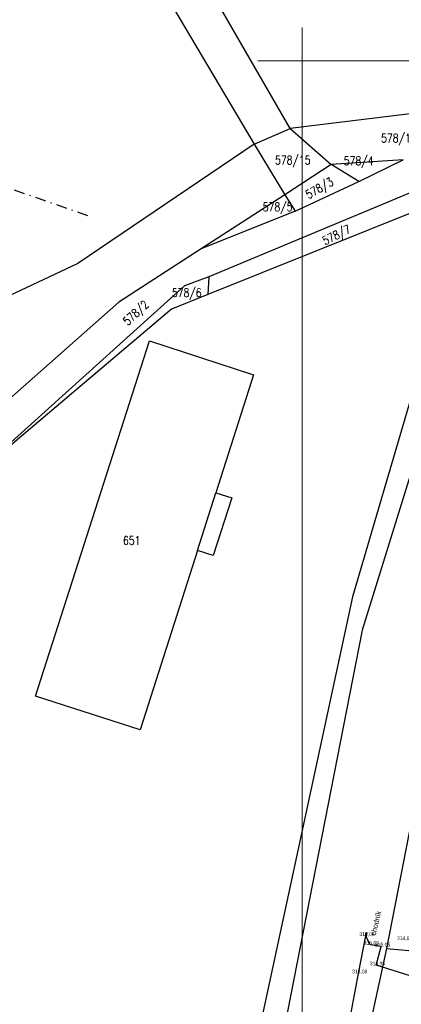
# Model space of a CAD drawing. Extents: x -783215 to -782699, y -1044860 to -1044498.
# Tile 55 of 60: x -782870 to -782834, y -1044780 to -1044687. Entities that reach past the tile are written whole.
import ezdxf
from ezdxf.enums import TextEntityAlignment as Align

# ---------------------------------------------------------------- set-up
doc = ezdxf.new("R2010")
doc.units = 0
doc.header["$MEASUREMENT"] = 0
doc.linetypes.add('ČERCHOVANÁX2', pattern=[2, 1, -0.5, 0, -0.5])
for name, color, linetype, lineweight in [('K_OSA', 10, 'ČERCHOVANÁX2', 30), ('K_VOZOVKA', 242, 'CONTINUOUS', 50), ('KN_hranice pozemků', 140, 'CONTINUOUS', 30), ('Z_VÝŠKY', 7, 'CONTINUOUS', 9), ('šrafy-chodník pojízdný', 21, 'CONTINUOUS', 13)]:
    doc.layers.add(name, color=color, linetype=linetype, lineweight=lineweight)
for name, color, linetype in [('KN_čísla parcel', 140, 'CONTINUOUS'), ('Z_hrany ploch', 7, 'CONTINUOUS'), ('Z_Popisy', 7, 'CONTINUOUS')]:
    doc.layers.add(name, color=color, linetype=linetype)
doc.styles.add('ROMAND', font='romand', dxfattribs={"height": 0.2})
doc.styles.add('Style-cs_Working', font='cs_Working.shx')

msp = doc.modelspace()

# ---------------------------------------------------------------- linework, layer by layer
at = {"layer": 'K_OSA', "flags": 128}
msp.add_lwpolyline([(-782863.21, -1044705.914), (-783004.019, -1044656.887, 0.039418), (-783007.826, -1044655.889, 0.039418)], format="xyb", dxfattribs=at)
at = {"layer": 'K_VOZOVKA', "linetype": 'ByBlock', "ltscale": 2500}
msp.add_line((-782836.969, -1044773.371), (-782837.033, -1044773.703), dxfattribs=at)
at = {"layer": 'KN_hranice pozemků', "linetype": 'Continuous'}
for p, q in [((-782844.132, -1044697.697), (-782878.432, -1044638.457)), ((-782861.202, -1044676.137), (-782847.542, -1044699.187)), ((-782821.652, -1044694.957), (-782844.132, -1044697.697)), ((-782847.542, -1044699.187), (-782844.132, -1044697.697)), ((-782844.132, -1044697.697), (-782840.282, -1044701.107)), ((-782847.542, -1044699.187), (-782864.152, -1044710.407)), ((-782847.542, -1044699.187), (-782844.662, -1044703.947)), ((-782823.662, -1044699.937), (-782851.812, -1044711.657)), ((-782833.492, -1044700.657), (-782840.282, -1044701.107)), ((-782837.682, -1044702.697), (-782833.492, -1044700.657)), ((-782840.282, -1044701.107), (-782844.662, -1044703.947)), ((-782837.682, -1044702.697), (-782840.282, -1044701.107)), ((-782826.992, -1044703.337), (-782851.892, -1044713.337)), ((-782843.682, -1044705.487), (-782837.682, -1044702.697)), ((-782844.662, -1044703.947), (-782852.522, -1044709.027)), ((-782844.662, -1044703.947), (-782843.682, -1044705.487)), ((-782843.682, -1044705.487), (-782852.522, -1044709.027)), ((-782852.522, -1044709.027), (-782860.292, -1044714.057)), ((-782828.842, -1044709.637), (-782838.282, -1044741.797)), ((-782864.152, -1044710.407), (-782892.762, -1044723.817)), ((-782826.562, -1044710.037), (-782837.362, -1044744.927)), ((-782851.812, -1044711.657), (-782854.102, -1044712.527)), ((-782851.812, -1044711.657), (-782851.892, -1044713.337)), ((-782854.102, -1044712.527), (-782875.682, -1044731.927)), ((-782851.892, -1044713.337), (-782855.312, -1044714.707)), ((-782860.292, -1044714.057), (-782880.392, -1044731.817)), ((-782855.312, -1044714.707), (-782875.682, -1044731.927)), ((-782868.142, -1044751.147), (-782857.402, -1044717.707)), ((-782857.402, -1044717.707), (-782847.602, -1044720.877)), ((-782847.602, -1044720.877), (-782851.152, -1044731.987)), ((-782852.892, -1044737.417), (-782851.152, -1044731.987)), ((-782851.152, -1044731.987), (-782849.652, -1044732.467)), ((-782849.652, -1044732.467), (-782851.392, -1044737.897)), ((-782852.892, -1044737.417), (-782858.292, -1044754.297)), ((-782851.392, -1044737.897), (-782852.892, -1044737.417)), ((-782838.282, -1044741.797), (-782863.852, -1044860.447)), ((-782837.362, -1044744.927), (-782849.452, -1044806.427)), ((-782858.292, -1044754.297), (-782868.142, -1044751.147)), ((-782831.632, -1044757.207), (-782835.072, -1044774.887)), ((-782835.072, -1044774.887), (-782843.332, -1044812.887)), ((-782835.072, -1044774.887), (-782809.872, -1044777.177))]:
    msp.add_line(p, q, dxfattribs=at).dxf.unprotected_set("ltscale", 0)
at = {"layer": 'Z_hrany ploch', "linetype": 'Continuous'}
for p, q in [((-782837.72, -1044777.22), (-782837.033, -1044773.701)), ((-782836.617, -1044774.538), (-782837.033, -1044773.701)), ((-782835.571, -1044774.692), (-782836.617, -1044774.538)), ((-782836.047, -1044776.46), (-782835.571, -1044774.692)), ((-782832.348, -1044777.606), (-782836.047, -1044776.46)), ((-782839, -1044784.218), (-782837.72, -1044777.22))]:
    msp.add_line(p, q, dxfattribs=at).dxf.unprotected_set("ltscale", 0)
at = {"layer": 'šrafy-chodník pojízdný', "linetype": 'ByBlock', "ltscale": 2500}
for p, q in [((-782843.02, -1044688.194), (-782843.02, -1044813.81)), ((-782768.77, -1044691.355), (-782847.208, -1044691.355))]:
    msp.add_line(p, q, dxfattribs=at)

# ---------------------------------------------------------------- texts
at = {"layer": 'KN_čísla parcel', "linetype": 'Continuous', "style": 'ROMAND', "width": 0.8}
for s, p in [('578/16', (-782833.912, -1044699.017)), ('578/15', (-782843.902, -1044701.087)), ('578/4', (-782837.702, -1044701.147)), ('578/5', (-782845.332, -1044705.487)), ('578/6', (-782853.892, -1044713.557)), ('651', (-782859.072, -1044736.887))]:
    msp.add_text(s, height=0.8, dxfattribs=at).set_placement(p, align=Align.CENTER)
for s, rotation, p in [('578/3', 29.737, (-782841.192, -1044703.667)), ('578/7', 26.585, (-782839.602, -1044708.077)), ('578/2', 42.571, (-782858.422, -1044715.347))]:
    msp.add_text(s, height=0.8, rotation=rotation, dxfattribs=at).set_placement(p, align=Align.CENTER)
at = {"layer": 'Z_Popisy', "color": 7, "linetype": 'Continuous', "style": 'Style-cs_Working', "width": 0.8}
msp.add_text('chodník', height=0.5, rotation=76.547, dxfattribs=at).set_placement((-782836.067, -1044772.492), align=Align.MIDDLE_CENTER)
at = {"layer": 'Z_VÝŠKY', "linetype": 'Continuous', "style": 'Style-cs_Working', "width": 0.8}
for s, p in [('315,06', (-782837.624, -1044773.701)), ('314,64', (-782834.087, -1044774.079)), ('315,09', (-782837.208, -1044774.538)), ('315,05', (-782836.162, -1044774.692)), ('314,95', (-782836.638, -1044776.46)), ('315,08', (-782838.311, -1044777.22))]:
    msp.add_text(s, height=0.35, dxfattribs=at).set_placement(p)

doc.saveas('drawing.dxf')
